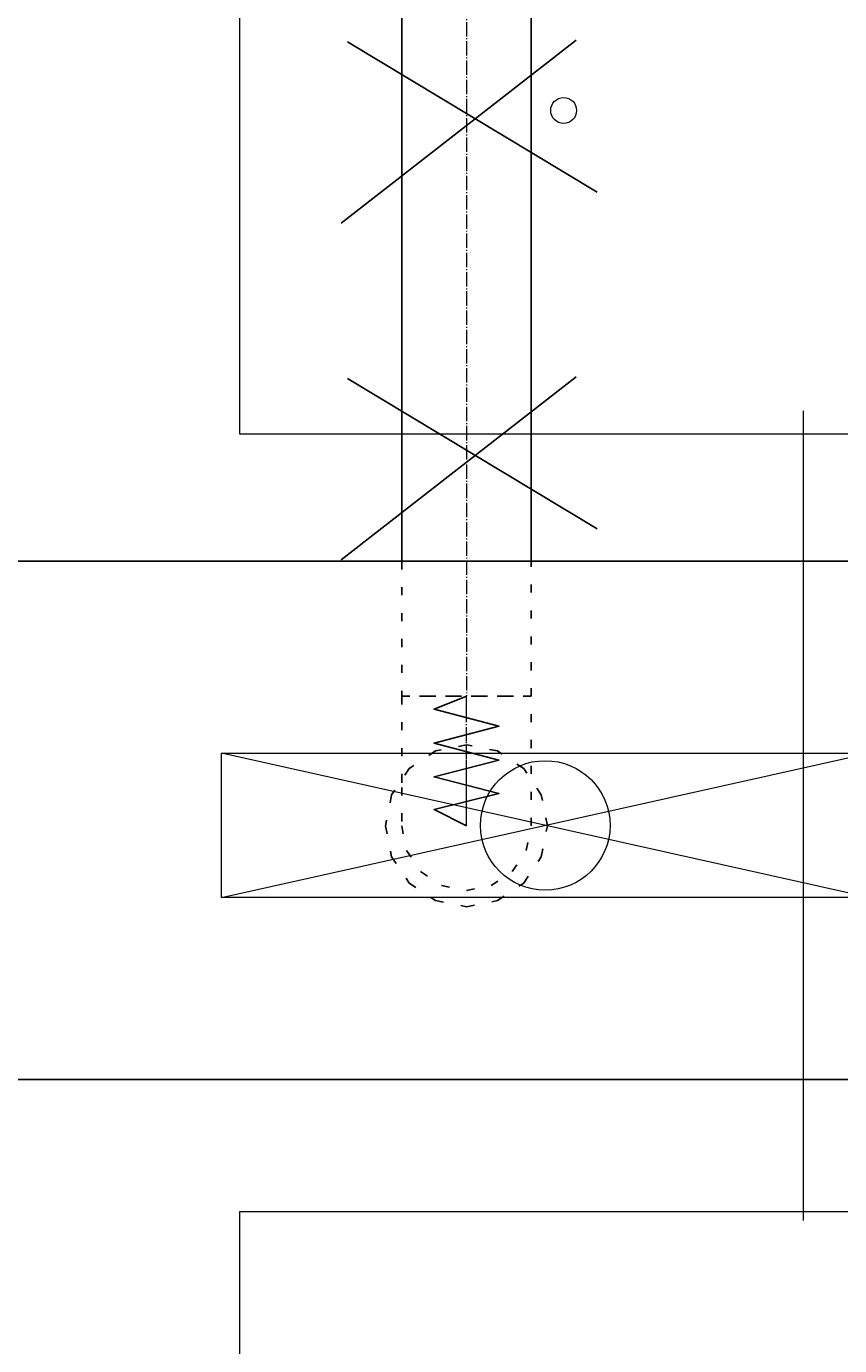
# Model space of a CAD drawing. Header units: centimetres. Extents: x -228435 to 46820, y -89367 to 152985.
# Tile 139 of 256: x -52269 to -51014, y 49193 to 51230. Entities that reach past the tile are written whole.
import ezdxf

# ---------------------------------------------------------------- set-up
doc = ezdxf.new("R2010")
doc.units = ezdxf.units.CM
doc.header["$LTSCALE"] = 50
doc.header["$PDMODE"] = 35
doc.header["$PDSIZE"] = 0.1
for name, pattern in [('Balustrady$0$DASHED', [0.75, 0.5, -0.25]), ('CADVENT_CENTERLINE', [9.9, 7.4, -1, 0.5, -1]), ('CADVENT_HIDDEN', [0.8, 0.25, -0.55])]:
    doc.linetypes.add(name, pattern=pattern)
doc.layers.get('0').update_dxf_attribs({"color": 8})
doc.layers.get('DEFPOINTS').update_dxf_attribs({"color": 8})
for name, color, linetype in [('01-103-Went PP_poziom-0_5$0$L_Nawiew', 250, 'Continuous'), ('bgde-nawiewEXP', 250, 'Continuous'), ('bgde-nawiewHIDDEN', 250, 'Continuous'), ('IS_zmiany 2024', 3, 'Continuous')]:
    doc.layers.add(name, color=color, linetype=linetype)
for name, color, linetype, lineweight in [('bgde-nawiewCEN', 7, 'Continuous', 13), ('bgde_nawiewnik', 11, 'Continuous', 5), ('Kondygnacja  -0_5$0$ARCH_INFO_WYMIARY', 8, 'Continuous', 9), ('SU Lampy kwadratowe  -05$0$ARCH_SUFITY_PODWIESZANE', 8, 'Continuous', 9)]:
    doc.layers.add(name, color=color, linetype=linetype, lineweight=lineweight)
doc.styles.add('Kondygnacja  -0_5$0$Romans', font='Romans.shx', dxfattribs={"width": 0.7})
doc.dimstyles.new('Kondygnacja  -0_5$0$Wymiary 1-100', dxfattribs={"dimtxt": 12, "dimasz": 10, "dimexe": 5, "dimexo": 0, "dimgap": 4, "dimtad": 1, "dimrnd": 0.5, "dimzin": 12, "dimdsep": 46, "dimtxsty": 'Kondygnacja  -0_5$0$Romans', "dimblk": 'Kondygnacja  -0_5$0$_Oblique', "dimcen": 10, "dimdle": 10, "dimclrt": 55, "dimazin": 0, "dimtfac": 1, "dimtmove": 1, "dimatfit": 3, "dimfxl": 8, "dimfxlon": 1, "dimtolj": 1, "dimtzin": 0, "dimarcsym": 0})

# ---------------------------------------------------------------- blocks, each defined once
blk = doc.blocks.new('SU Lampy kwadratowe  -05$0$moduł sufitu')
at = {"layer": 'SU Lampy kwadratowe  -05$0$ARCH_SUFITY_PODWIESZANE'}
for points in [[(60, -60), (240, -60), (240, -240), (60, -240)], [(60, -360), (240, -360), (240, -540), (60, -540)]]:
    blk.add_lwpolyline(points, close=True, dxfattribs=at)
blk.add_circle((110, -190), 2, dxfattribs=at)
blk = doc.blocks.new('SU Lampy kwadratowe  -05')
at = {"layer": 'SU Lampy kwadratowe  -05$0$ARCH_SUFITY_PODWIESZANE'}
blk.add_blockref('SU Lampy kwadratowe  -05$0$moduł sufitu', (6860, 9800), dxfattribs=at)
blk = doc.blocks.new('Kondygnacja  -0_5$0$_Oblique')
at = {"color": 0, "linetype": 'ByBlock', "lineweight": -2}
blk.add_line((-0.5, -0.5), (0.5, 0.5), dxfattribs=at)
blk = doc.blocks.new('*D147')
at = {"layer": 'DEFPOINTS', "color": 0}
for p in [(5845, 52950), (6165.9, 52950), (-62690, 50660)]:
    blk.add_point(p, dxfattribs=at)
at = {"layer": 'Kondygnacja  -0_5$0$ARCH_INFO_WYMIARY', "color": 0, "lineweight": -2}
for p, q in [((6165.9, 50650), (6165.9, 52960)), ((6157.9, 52950), (6170.9, 52950)), ((6157.9, 50660), (6170.9, 50660))]:
    blk.add_line(p, q, dxfattribs=at)
at = {"layer": 'Kondygnacja  -0_5$0$ARCH_INFO_WYMIARY', "color": 0, "lineweight": -2, "xscale": 10, "yscale": 10, "zscale": 10}
for p, rotation in [((6165.9, 52950), 90), ((6165.9, 50660), 270)]:
    blk.add_blockref('Kondygnacja  -0_5$0$_Oblique', p, dxfattribs=dict(at, rotation=rotation))
at = {"layer": 'Kondygnacja  -0_5$0$ARCH_INFO_WYMIARY', "color": 55, "insert": (6155.9, 51805), "char_height": 12, "attachment_point": 5, "rotation": 90, "style": 'Kondygnacja  -0_5$0$Romans'}
blk.add_mtext('\\A1;2290', dxfattribs=at)
blk = doc.blocks.new('A$C066D7839')
at = {"layer": 'bgde_nawiewnik'}
for p, q in [((-50, -11.15), (-50, 11.15)), ((-50, 11.15), (50, 11.15)), ((-50, -11.15), (50, 11.15)), ((50, -11.15), (-50, 11.15)), ((50, 11.15), (50, -11.15)), ((50, -11.15), (-50, -11.15))]:
    blk.add_line(p, q, dxfattribs=at)
blk.add_circle((0, 0), 10, dxfattribs=at)

msp = doc.modelspace()

# ---------------------------------------------------------------- linework, layer by layer
at = {"linetype": 'Balustrady$0$DASHED', "lineweight": 20, "ltscale": 50}
msp.add_lwpolyline([(-53592.361, 52511.025), (-51070.214, 52511.025), (-51070.214, 5276.785), (-53592.361, 5276.785)], close=True, dxfattribs=at)
at = {"layer": 'bgde-nawiewCEN', "linetype": 'CADVENT_CENTERLINE', "ltscale": 0.06}
for p, q in [((-51590.031, 51295.952), (-51590.031, 50195.509)), ((-51590.031, 50176.812), (-51590.031, 50195.509)), ((-51590.031, 50125.701), (-51590.031, 50176.812)), ((-51590.031, 50097.909), (-51590.031, 50125.701)), ((-51590.031, 50074.383), (-51590.031, 50097.909)), ((-51590.031, 50054.768), (-51590.031, 50074.383)), ((-51590.031, 50038.709), (-51590.031, 50054.768)), ((-51590.031, 50025.849), (-51590.031, 50038.709)), ((-51590.031, 50015.835), (-51590.031, 50025.849)), ((-51590.031, 50008.309), (-51590.031, 50015.835)), ((-51590.031, 50002.916), (-51590.031, 50008.309)), ((-51590.031, 49999.301), (-51590.031, 50002.916)), ((-51590.031, 49997.109), (-51590.031, 49999.301)), ((-51590.031, 49995.983), (-51590.031, 49997.109)), ((-51590.031, 49995.509), (-51590.031, 49995.983))]:
    msp.add_line(p, q, dxfattribs=at)
at = {"layer": 'bgde-nawiewEXP', "linetype": 'Continuous'}
msp.add_lwpolyline([(-51690.031, 50403.941), (-51690.031, 51295.952), (-51490.031, 51295.952), (-51490.031, 50403.941)], dxfattribs=at)
msp.add_lwpolyline([(-55706.071, 49603.941), (-19380.813, 49603.941), (-19380.813, 50403.941), (-19370.813, 50403.941), (-19370.813, 49603.941), (-19380.813, 49603.941), (-19380.813, 50403.941), (-55706.071, 50403.941)], close=True, dxfattribs=at)
at = {"layer": 'bgde-nawiewHIDDEN', "linetype": 'CADVENT_HIDDEN'}
msp.add_lwpolyline([(-51690.031, 50403.941), (-51690.031, 50195.509), (-51490.031, 50195.509), (-51490.031, 50403.941)], dxfattribs=at)
for points in [[(-51690.031, 50054.768), (-51690.031, 49995.509), (-51682.419, 49957.24), (-51660.742, 49924.798), (-51628.3, 49903.121), (-51590.031, 49895.509), (-51551.763, 49903.121), (-51519.321, 49924.798), (-51497.643, 49957.24), (-51490.031, 49995.509), (-51490.031, 50195.509), (-51690.031, 50195.509), (-51690.031, 50074.383)], [(-51715.031, 49995.509), (-51705.516, 49947.673), (-51678.42, 49907.12), (-51637.867, 49880.024), (-51590.031, 49870.509), (-51542.196, 49880.024), (-51501.643, 49907.12), (-51474.546, 49947.673), (-51465.031, 49995.509), (-51474.546, 50043.344), (-51501.643, 50083.897), (-51542.196, 50110.994), (-51590.031, 50120.509), (-51637.867, 50110.994), (-51678.42, 50083.897), (-51705.516, 50043.344)], [(-51715.031, 49995.509), (-51705.516, 49947.673), (-51678.42, 49907.12), (-51637.867, 49880.024), (-51590.031, 49870.509), (-51542.196, 49880.024), (-51501.643, 49907.12), (-51474.546, 49947.673), (-51465.031, 49995.509), (-51474.546, 50043.344), (-51501.643, 50083.897), (-51542.196, 50110.994), (-51590.031, 50120.509), (-51637.867, 50110.994), (-51678.42, 50083.897), (-51705.516, 50043.344)]]:
    msp.add_lwpolyline(points, close=True, dxfattribs=at)
at = {"layer": 'bgde-nawiewHIDDEN'}
msp.add_lwpolyline([(-51590.031, 50195.509), (-51640.031, 50175.413), (-51540.031, 50149.317), (-51640.031, 50123.285), (-51540.031, 50097.023), (-51640.031, 50070.952), (-51540.031, 50045.532), (-51640.031, 50020.509), (-51590.031, 49995.509)], dxfattribs=at)
at = {"layer": 'IS_zmiany 2024', "color": 1}
for p, q in [((-51783.648, 50926.108), (-51420.618, 51208.613)), ((-51773.648, 51206.108), (-51388.253, 50973.792)), ((-51783.648, 50406.26), (-51420.618, 50688.765)), ((-51773.648, 50686.26), (-51388.253, 50453.944))]:
    msp.add_line(p, q, dxfattribs=at)

# ---------------------------------------------------------------- block references
at = {"layer": '01-103-Went PP_poziom-0_5$0$L_Nawiew', "xscale": 10, "yscale": 10, "zscale": 10}
msp.add_blockref('A$C066D7839', (-51468.405, 49996.041, 1117.041), dxfattribs=at)
at = {"layer": 'SU Lampy kwadratowe  -05$0$ARCH_SUFITY_PODWIESZANE', "xscale": 10, "yscale": 10, "zscale": 10}
msp.add_blockref('SU Lampy kwadratowe  -05', (-121140, -45000), dxfattribs=at)

# ---------------------------------------------------------------- dimensions: what is measured, and where the dimension line sits
at = {"layer": 'Kondygnacja  -0_5$0$ARCH_INFO_WYMIARY'}
dim = msp.add_linear_dim(base=(6165.858, 52950), p1=(-62690, 50660), p2=(5845, 52950), angle=90, dimstyle='Kondygnacja  -0_5$0$Wymiary 1-100', dxfattribs=at)
dim.commit()
dim.dimension.update_dxf_attribs({"geometry": '*D147', "text_midpoint": (6155.858, 51805)})

doc.saveas('drawing.dxf')
